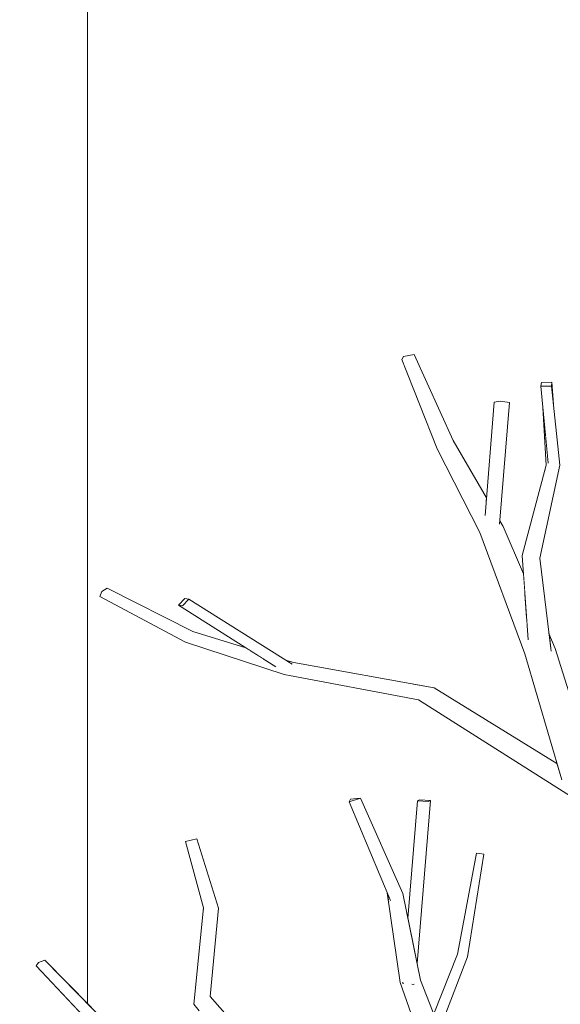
# Model space of a CAD drawing. Extents: x -289599 to -184549, y 66678 to 295474.
# Tile 166 of 256: x -266504 to -266312, y 72104 to 72454. Entities that reach past the tile are written whole.
import ezdxf

# ---------------------------------------------------------------- set-up
doc = ezdxf.new("R2010")
doc.units = 0
doc.header["$MEASUREMENT"] = 0
doc.linetypes.add('Wipeout_Contour', pattern=[1000, 0, -1000])
doc.layers.add('arch drzewa', color=8, linetype='Continuous')
doc.layers.add('Model Ściany', color=8, linetype='Continuous')
doc.layers.add('arch drzewa_Nr_Pióra__4', color=8, linetype='Continuous', lineweight=9)
doc.layers.add('Model Ściany_Nr_Pióra__7', color=8, linetype='Continuous', lineweight=13)

msp = doc.modelspace()

# ---------------------------------------------------------------- wipeouts: each hides what was drawn before it
at = {"color": 254, "linetype": 'Wipeout_Contour', "lineweight": 0, "ltscale": 7759552.137694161}
msp.add_wipeout([(-266479.89, 73943.5), (-266529.89, 73943.5), (-266529.89, 71757.38), (-266528.64, 71751.62), (-266511.5, 71748.38), (-266479.89, 71721.42), (-266479.89, 71763.31), (-266481, 71763.94), (-266501.28, 71793.44), (-266497.29, 71795.22), (-266479.89, 71770.93), (-266479.89, 71855.77), (-266489.35, 71858.73), (-266517.5, 71897.52), (-266514.7, 71899.45), (-266513.61, 71898.67), (-266500.12, 71879.69), (-266487.6, 71862.71), (-266479.89, 71860.43), (-266479.89, 72098.57), (-266498.17, 72117.93), (-266497.35, 72119.18), (-266495.11, 72119.92), (-266479.89, 72104.48)], dxfattribs=at).dxf.layer = 'Model Ściany'

# ---------------------------------------------------------------- next in the draw order: wipeouts: each hides what was drawn before it
at = {"color": 254, "linetype": 'Wipeout_Contour', "lineweight": 0, "ltscale": 62697534.64981327}
msp.add_wipeout([(-266479.89, 72104.48), (-266459.03, 72083.33), (-266408.5, 72063.94), (-266437.84, 72099.01), (-266439.09, 72099.59), (-266441.21, 72101.29), (-266440.37, 72102.03), (-266442.28, 72104.32), (-266438.84, 72138.54), (-266445.15, 72162.07), (-266441.12, 72162.95), (-266433.45, 72138.4), (-266436.49, 72107.14), (-266429.61, 72099.24), (-266406.74, 72088.8), (-266404.33, 72087.77), (-266370.15, 72061.24), (-266369.82, 72061.4), (-266374.01, 72066.7), (-266372.24, 72068.76), (-266369.14, 72068.94), (-266358.91, 72056.4), (-266349.23, 72055.16), (-266352.05, 72063.27), (-266362.74, 72086.77), (-266361.4, 72090.16), (-266369.02, 72112.09), (-266373.64, 72143.81), (-266387.09, 72176.11), (-266386.69, 72177.05), (-266383.15, 72177.38), (-266368.15, 72143.64), (-266366.31, 72134.74), (-266362.94, 72176.46), (-266362.19, 72176.89), (-266358.35, 72176.62), (-266363.02, 72118.85), (-266361.8, 72112.92), (-266357.12, 72100.98), (-266348.78, 72122.05), (-266342.03, 72157.87), (-266340.89, 72157.76), (-266339.42, 72157.6), (-266345.15, 72121.2), (-266355, 72095.59), (-266338.33, 72053.1), (-266319.17, 71996.13), (-266304.34, 71966.15), (-266282.39, 71947.05), (-266281.32, 71955.82), (-266282.39, 71956.02), (-266293.48, 72046.01), (-266290.45, 72051.18), (-266308.29, 72119.36), (-266298.8, 72139.48), (-266310.41, 72179.22), (-266362.59, 72212.28), (-266410.2, 72221.23), (-266445.24, 72232.76), (-266475.51, 72248.99), (-266474.82, 72250.7), (-266472.99, 72251.89), (-266442.53, 72236.48), (-266423.75, 72230.72), (-266447.69, 72245.82), (-266445.43, 72248.22), (-266443.98, 72248.03), (-266409.72, 72226.42), (-266406.79, 72225.52), (-266357.03, 72216.58), (-266313.47, 72189.69), (-266324.85, 72228.61), (-266340.76, 72271.62), (-266355.97, 72301.27), (-266368.51, 72332.97), (-266367.88, 72334.03), (-266364.1, 72334.74), (-266350.29, 72304.25), (-266338.45, 72283.97), (-266335.76, 72317.86), (-266333.61, 72318.22), (-266330.34, 72317.78), (-266333.68, 72275.8), (-266332.52, 72273.81), (-266325.34, 72256.98), (-266325.81, 72263.49), (-266317.3, 72295.47), (-266318.45, 72315.98), (-266319.15, 72323.52), (-266318.94, 72324.84), (-266315.22, 72324.9), (-266314.56, 72315.54), (-266312.38, 72295.52), (-266319.52, 72262.52), (-266316.3, 72235.78), (-266314.05, 72230.52), (-266304.43, 72199.64), (-266293.22, 72235.91), (-266291.78, 72235.93), (-266288.14, 72235.18), (-266300.55, 72192.45), (-266290.4, 72168.38), (-266280.62, 72183.06), (-266279.34, 72188.88), (-266279.02, 72192.09), (-266275.3, 72228.12), (-266275.43, 72228.15), (-266275.36, 72228.28), (-266275.26, 72228.49), (-266274.74, 72233.55), (-266277.35, 72269.89), (-266290.18, 72292.37), (-266290.06, 72293.74), (-266312.16, 72324.09), (-266308.92, 72325.73), (-266307.51, 72324.72), (-266289.5, 72299.98), (-266288.73, 72308.47), (-266291.79, 72316.29), (-266295.1, 72352.21), (-266294.57, 72353.69), (-266298.58, 72363.86), (-266296.88, 72365.13), (-266293.71, 72365.28), (-266291.98, 72360.9), (-266285.25, 72379.66), (-266284.33, 72379.51), (-266281.79, 72378.98), (-266289.67, 72355.05), (-266282.39, 72336.59), (-266282.78, 72341.77), (-266282.77, 72341.99), (-266280.98, 72342.19), (-266279.21, 72342.16), (-266275.36, 72301.9), (-266268.56, 72322.95), (-266264.72, 72368.41), (-266263.12, 72368.51), (-266260.97, 72368.3), (-266263.75, 72322.65), (-266273.67, 72288.45), (-266273.66, 72288.42), (-266273.68, 72288.42), (-266273.91, 72287.62), (-266274, 72287.55), (-266273.34, 72280.72), (-266272.66, 72273.93), (-266263.18, 72257.47), (-266259.64, 72268.14), (-266258.16, 72282.48), (-266262.27, 72292.7), (-266261.54, 72328.57), (-266258.88, 72329.22), (-266256.7, 72328.42), (-266256.3, 72300.51), (-266255.42, 72309.05), (-266252.84, 72308.95), (-266252.14, 72308.74), (-266253.96, 72289.14), (-266253.21, 72287.5), (-266251.57, 72292.45), (-266229.23, 72312.87), (-266211.71, 72345.54), (-266208.7, 72345.09), (-266207.54, 72343.88), (-266224.35, 72309.78), (-266228.96, 72305.29), (-266228.3, 72272.08), (-266249.66, 72251.13), (-266251.64, 72238.1), (-266217.31, 72272.92), (-266198.45, 72301.68), (-266172.57, 72329.77), (-266169.48, 72328.15), (-266169.79, 72327.8), (-266195.08, 72298.52), (-266201.9, 72287.07), (-266184.58, 72303.64), (-266182.17, 72302.36), (-266180.28, 72300.96), (-266211.3, 72271.29), (-266212.11, 72269.93), (-266253.46, 72226.1), (-266262.71, 72187.75), (-266232.65, 72196.56), (-266239.03, 72219.09), (-266235.53, 72219.81), (-266233.99, 72220.01), (-266226.1, 72198.48), (-266219.08, 72200.54), (-266198.43, 72244.31), (-266149.89, 72273.37), (-266149.89, 73993.5), (-266479.89, 73993.5)], dxfattribs=at).dxf.layer = 'Model Ściany'

# ---------------------------------------------------------------- next in the draw order: wipeouts: each hides what was drawn before it
at = {"color": 254, "linetype": 'Wipeout_Contour', "lineweight": 0, "ltscale": 969609.492365}
msp.add_wipeout([(-266315.22, 72324.9), (-266315.43, 72323.59), (-266314.56, 72315.54)], dxfattribs=at).dxf.layer = 'arch drzewa'
at = {"color": 254, "linetype": 'Wipeout_Contour', "lineweight": 0, "ltscale": 1292903.96614621}
msp.add_wipeout([(-266350.29, 72304.25), (-266354.96, 72303.94), (-266338.61, 72281.99), (-266338.45, 72283.97)], dxfattribs=at).dxf.layer = 'arch drzewa'
at = {"color": 254, "linetype": 'Wipeout_Contour', "lineweight": 0, "ltscale": 1292814.37433357}
msp.add_wipeout([(-266337.65, 72273.14), (-266324.84, 72250), (-266325.34, 72256.98), (-266332.52, 72273.81)], dxfattribs=at).dxf.layer = 'arch drzewa'
at = {"color": 254, "linetype": 'Wipeout_Contour', "lineweight": 0, "ltscale": 1293183.690189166}
msp.add_wipeout([(-266444.89, 72235.49), (-266421.68, 72229.42), (-266423.75, 72230.72), (-266442.53, 72236.48)], dxfattribs=at).dxf.layer = 'arch drzewa'
at = {"color": 254, "linetype": 'Wipeout_Contour', "lineweight": 0, "ltscale": 2585414.797753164}
msp.add_wipeout([(-266315.74, 72229.91), (-266319.21, 72228.65), (-266306.52, 72192.85), (-266304.43, 72199.64), (-266314.05, 72230.52), (-266315.59, 72229.96), (-266315.57, 72229.76), (-266315.67, 72229.86)], dxfattribs=at).dxf.layer = 'arch drzewa'
at = {"color": 254, "linetype": 'Wipeout_Contour', "lineweight": 0, "ltscale": 1292846.660004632}
msp.add_wipeout([(-266358.35, 72176.62), (-266362.19, 72176.89), (-266362.94, 72176.46), (-266359.1, 72176.19)], dxfattribs=at).dxf.layer = 'arch drzewa'
at = {"color": 254, "linetype": 'Wipeout_Contour', "lineweight": 0, "ltscale": 1292740.51117492}
msp.add_wipeout([(-266346.84, 72121.76), (-266355.23, 72096.16), (-266355, 72095.59), (-266345.15, 72121.2)], dxfattribs=at).dxf.layer = 'arch drzewa'
at = {"color": 254, "linetype": 'Wipeout_Contour', "lineweight": 0, "ltscale": 969941.811184}
msp.add_wipeout([(-266459.03, 72083.33), (-266495.11, 72119.92), (-266497.35, 72119.18)], dxfattribs=at).dxf.layer = 'arch drzewa'
at = {"color": 254, "linetype": 'Wipeout_Contour', "lineweight": 0, "ltscale": 1616339.723199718}
msp.add_wipeout([(-266442.28, 72104.32), (-266440.11, 72102.26), (-266438.78, 72103.42), (-266429.61, 72099.24), (-266436.49, 72107.14)], dxfattribs=at).dxf.layer = 'arch drzewa'

# ---------------------------------------------------------------- next in the draw order: wipeouts: each hides what was drawn before it
at = {"color": 254, "linetype": 'Wipeout_Contour', "lineweight": 0, "ltscale": 969600.760117}
msp.add_wipeout([(-266337.65, 72273.14), (-266324.16, 72240.58), (-266324.84, 72250)], dxfattribs=at).dxf.layer = 'arch drzewa'
at = {"color": 254, "linetype": 'Wipeout_Contour', "lineweight": 0, "ltscale": 969872.76207}
msp.add_wipeout([(-266444.89, 72235.49), (-266418.93, 72227.69), (-266421.68, 72229.42)], dxfattribs=at).dxf.layer = 'arch drzewa'
at = {"color": 254, "linetype": 'Wipeout_Contour', "lineweight": 0, "ltscale": 969545.48961}
msp.add_wipeout([(-266316.3, 72235.78), (-266316.11, 72234.24), (-266314.05, 72230.52)], dxfattribs=at).dxf.layer = 'arch drzewa'
at = {"color": 254, "linetype": 'Wipeout_Contour', "lineweight": 0, "ltscale": 1938895.455231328}
msp.add_wipeout([(-266319.21, 72228.65), (-266281.37, 72106.94), (-266287.51, 72139.21), (-266289.56, 72145), (-266307.15, 72190.84), (-266306.52, 72192.85)], dxfattribs=at).dxf.layer = 'arch drzewa'
at = {"color": 254, "linetype": 'Wipeout_Contour', "lineweight": 0, "ltscale": 969819.048486}
msp.add_wipeout([(-266436.49, 72107.14), (-266433.45, 72138.4), (-266438.84, 72138.54)], dxfattribs=at).dxf.layer = 'arch drzewa'
at = {"color": 254, "linetype": 'Wipeout_Contour', "lineweight": 0, "ltscale": 969558.345765}
msp.add_wipeout([(-266355.77, 72097.56), (-266355.23, 72096.16), (-266346.84, 72121.76)], dxfattribs=at).dxf.layer = 'arch drzewa'
at = {"color": 254, "linetype": 'Wipeout_Contour', "lineweight": 0, "ltscale": 969899.915629}
msp.add_wipeout([(-266497.35, 72119.18), (-266460.89, 72081.89), (-266459.03, 72083.33)], dxfattribs=at).dxf.layer = 'arch drzewa'

# ---------------------------------------------------------------- next in the draw order: wipeouts: each hides what was drawn before it
at = {"color": 254, "linetype": 'Wipeout_Contour', "lineweight": 0, "ltscale": 1292812.650925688}
msp.add_wipeout([(-266337.65, 72273.14), (-266340.76, 72271.62), (-266323.99, 72238.17), (-266324.16, 72240.58)], dxfattribs=at).dxf.layer = 'arch drzewa'
at = {"color": 254, "linetype": 'Wipeout_Contour', "lineweight": 0, "ltscale": 1293174.78494218}
msp.add_wipeout([(-266445.24, 72232.76), (-266417.16, 72226.57), (-266418.93, 72227.69), (-266444.89, 72235.49)], dxfattribs=at).dxf.layer = 'arch drzewa'
at = {"color": 254, "linetype": 'Wipeout_Contour', "lineweight": 0, "ltscale": 2262089.272504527}
msp.add_wipeout([(-266319.21, 72228.65), (-266324.85, 72228.61), (-266308.2, 72181.36), (-266306.13, 72179.03), (-266306.97, 72177.88), (-266280.66, 72103.19), (-266281.37, 72106.94)], dxfattribs=at).dxf.layer = 'arch drzewa'
at = {"color": 254, "linetype": 'Wipeout_Contour', "lineweight": 0, "ltscale": 969819.142681}
msp.add_wipeout([(-266438.84, 72138.54), (-266442.28, 72104.32), (-266436.49, 72107.14)], dxfattribs=at).dxf.layer = 'arch drzewa'
at = {"color": 254, "linetype": 'Wipeout_Contour', "lineweight": 0, "ltscale": 1292746.876177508}
msp.add_wipeout([(-266348.78, 72122.05), (-266356.11, 72098.43), (-266355.77, 72097.56), (-266346.84, 72121.76)], dxfattribs=at).dxf.layer = 'arch drzewa'
at = {"color": 254, "linetype": 'Wipeout_Contour', "lineweight": 0, "ltscale": 969945.701736}
msp.add_wipeout([(-266460.89, 72081.89), (-266497.35, 72119.18), (-266498.17, 72117.93)], dxfattribs=at).dxf.layer = 'arch drzewa'

# ---------------------------------------------------------------- next in the draw order: linework, layer by layer
at = {"layer": 'arch drzewa_Nr_Pióra__4', "linetype": 'Continuous'}
for p, q in [((-266429.61, 72099.24), (-266436.49, 72107.14)), ((-266440.37, 72102.03), (-266442.28, 72104.32))]:
    msp.add_line(p, q, dxfattribs=at)

# ---------------------------------------------------------------- next in the draw order: wipeouts: each hides what was drawn before it
at = {"color": 254, "linetype": 'Wipeout_Contour', "lineweight": 0, "ltscale": 969627.975571}
msp.add_wipeout([(-266333.68, 72275.8), (-266333.71, 72275.41), (-266332.52, 72273.81)], dxfattribs=at).dxf.layer = 'arch drzewa'
at = {"color": 254, "linetype": 'Wipeout_Contour', "lineweight": 0, "ltscale": 969985.190796}
msp.add_wipeout([(-266442.53, 72236.48), (-266472.99, 72251.89), (-266474.82, 72250.7)], dxfattribs=at).dxf.layer = 'arch drzewa'
at = {"color": 254, "linetype": 'Wipeout_Contour', "lineweight": 0, "ltscale": 969518.27846}
msp.add_wipeout([(-266324.85, 72228.61), (-266311.87, 72184.21), (-266308.2, 72181.36)], dxfattribs=at).dxf.layer = 'arch drzewa'
at = {"color": 254, "linetype": 'Wipeout_Contour', "lineweight": 0, "ltscale": 969849.094237}
msp.add_wipeout([(-266433.45, 72138.4), (-266441.12, 72162.95), (-266445.15, 72162.07)], dxfattribs=at).dxf.layer = 'arch drzewa'
at = {"color": 254, "linetype": 'Wipeout_Contour', "lineweight": 0, "ltscale": 969557.682119}
msp.add_wipeout([(-266345.15, 72121.2), (-266339.42, 72157.6), (-266340.89, 72157.76)], dxfattribs=at).dxf.layer = 'arch drzewa'
at = {"color": 254, "linetype": 'Wipeout_Contour', "lineweight": 0, "ltscale": 969563.930843}
msp.add_wipeout([(-266357.12, 72100.98), (-266356.11, 72098.43), (-266348.78, 72122.05)], dxfattribs=at).dxf.layer = 'arch drzewa'
at = {"color": 254, "linetype": 'Wipeout_Contour', "lineweight": 0, "ltscale": 969902.205308}
msp.add_wipeout([(-266498.17, 72117.93), (-266461.84, 72079.45), (-266460.89, 72081.89)], dxfattribs=at).dxf.layer = 'arch drzewa'

# ---------------------------------------------------------------- next in the draw order: linework, layer by layer
at = {"layer": 'arch drzewa_Nr_Pióra__4', "linetype": 'Continuous'}
for p, q in [((-266497.35, 72119.18), (-266498.17, 72117.93)), ((-266461.84, 72079.45), (-266498.17, 72117.93)), ((-266495.11, 72119.92), (-266497.35, 72119.18)), ((-266459.03, 72083.33), (-266495.11, 72119.92))]:
    msp.add_line(p, q, dxfattribs=at)
at = {"layer": 'Model Ściany_Nr_Pióra__7', "linetype": 'Continuous'}
msp.add_line((-266479.89, 72104.48), (-266479.89, 73943.5), dxfattribs=at)

# ---------------------------------------------------------------- next in the draw order: wipeouts: each hides what was drawn before it
at = {"color": 254, "linetype": 'Wipeout_Contour', "lineweight": 0, "ltscale": 969954.546639}
msp.add_wipeout([(-266474.82, 72250.7), (-266444.89, 72235.49), (-266442.53, 72236.48)], dxfattribs=at).dxf.layer = 'arch drzewa'
at = {"color": 254, "linetype": 'Wipeout_Contour', "lineweight": 0, "ltscale": 969551.155701}
msp.add_wipeout([(-266315.74, 72229.91), (-266320.11, 72230.81), (-266319.21, 72228.65)], dxfattribs=at).dxf.layer = 'arch drzewa'
at = {"color": 254, "linetype": 'Wipeout_Contour', "lineweight": 0, "ltscale": 1292776.089679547}
msp.add_wipeout([(-266357.03, 72216.58), (-266359.09, 72216.02), (-266313.33, 72189.22), (-266313.47, 72189.69)], dxfattribs=at).dxf.layer = 'arch drzewa'
at = {"color": 254, "linetype": 'Wipeout_Contour', "lineweight": 0, "ltscale": 969840.826408}
msp.add_wipeout([(-266445.15, 72162.07), (-266438.84, 72138.54), (-266433.45, 72138.4)], dxfattribs=at).dxf.layer = 'arch drzewa'
at = {"color": 254, "linetype": 'Wipeout_Contour', "lineweight": 0, "ltscale": 969555.35988}
msp.add_wipeout([(-266340.89, 72157.76), (-266346.84, 72121.76), (-266345.15, 72121.2)], dxfattribs=at).dxf.layer = 'arch drzewa'
at = {"color": 254, "linetype": 'Wipeout_Contour', "lineweight": 0, "ltscale": 1292739.211063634}
msp.add_wipeout([(-266366.83, 72110.25), (-266369.02, 72112.09), (-266345.6, 72054.51), (-266345.45, 72054.48)], dxfattribs=at).dxf.layer = 'arch drzewa'

# ---------------------------------------------------------------- next in the draw order: linework, layer by layer
at = {"layer": 'arch drzewa_Nr_Pióra__4', "linetype": 'Continuous'}
for p, q in [((-266441.12, 72162.95), (-266445.15, 72162.07)), ((-266438.84, 72138.54), (-266445.15, 72162.07)), ((-266433.45, 72138.4), (-266441.12, 72162.95)), ((-266442.28, 72104.32), (-266438.84, 72138.54)), ((-266436.49, 72107.14), (-266433.45, 72138.4))]:
    msp.add_line(p, q, dxfattribs=at)

# ---------------------------------------------------------------- next in the draw order: wipeouts: each hides what was drawn before it
at = {"color": 254, "linetype": 'Wipeout_Contour', "lineweight": 0, "ltscale": 969988.913684}
msp.add_wipeout([(-266444.89, 72235.49), (-266474.82, 72250.7), (-266475.51, 72248.99)], dxfattribs=at).dxf.layer = 'arch drzewa'
at = {"color": 254, "linetype": 'Wipeout_Contour', "lineweight": 0, "ltscale": 969543.394731}
msp.add_wipeout([(-266316.11, 72234.24), (-266315.59, 72229.96), (-266314.05, 72230.52)], dxfattribs=at).dxf.layer = 'arch drzewa'
at = {"color": 254, "linetype": 'Wipeout_Contour', "lineweight": 0, "ltscale": 969555.495866}
msp.add_wipeout([(-266319.21, 72228.65), (-266320.11, 72230.81), (-266320.15, 72230.52)], dxfattribs=at).dxf.layer = 'arch drzewa'
at = {"color": 254, "linetype": 'Wipeout_Contour', "lineweight": 0, "ltscale": 969557.654692}
msp.add_wipeout([(-266359.09, 72216.02), (-266313.07, 72188.32), (-266313.33, 72189.22)], dxfattribs=at).dxf.layer = 'arch drzewa'
at = {"color": 254, "linetype": 'Wipeout_Contour', "lineweight": 0, "ltscale": 969562.125718}
msp.add_wipeout([(-266342.03, 72157.87), (-266346.84, 72121.76), (-266340.89, 72157.76)], dxfattribs=at).dxf.layer = 'arch drzewa'
at = {"color": 254, "linetype": 'Wipeout_Contour', "lineweight": 0, "ltscale": 1615880.303906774}
msp.add_wipeout([(-266369.02, 72112.09), (-266349.23, 72055.16), (-266347.61, 72054.95), (-266347.34, 72054.84), (-266345.6, 72054.51)], dxfattribs=at).dxf.layer = 'arch drzewa'

# ---------------------------------------------------------------- next in the draw order: wipeouts: each hides what was drawn before it
at = {"color": 254, "linetype": 'Wipeout_Contour', "lineweight": 0, "ltscale": 2585530.285525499}
msp.add_wipeout([(-266340.76, 72271.62), (-266324.85, 72228.61), (-266319.21, 72228.65), (-266320.15, 72230.52), (-266320.81, 72228.7), (-266320.82, 72228.77), (-266323.67, 72233.81), (-266323.99, 72238.17)], dxfattribs=at).dxf.layer = 'arch drzewa'
at = {"color": 254, "linetype": 'Wipeout_Contour', "lineweight": 0, "ltscale": 1615947.315050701}
msp.add_wipeout([(-266359.09, 72216.02), (-266362.59, 72212.28), (-266312.73, 72187.16), (-266313.01, 72188.12), (-266313.07, 72188.32)], dxfattribs=at).dxf.layer = 'arch drzewa'
at = {"color": 254, "linetype": 'Wipeout_Contour', "lineweight": 0, "ltscale": 969560.219319}
msp.add_wipeout([(-266348.78, 72122.05), (-266346.84, 72121.76), (-266342.03, 72157.87)], dxfattribs=at).dxf.layer = 'arch drzewa'
at = {"color": 254, "linetype": 'Wipeout_Contour', "lineweight": 0, "ltscale": 2262353.513733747}
msp.add_wipeout([(-266364.61, 72111.42), (-266366.83, 72110.25), (-266338.33, 72053.1), (-266361.8, 72112.92), (-266364.15, 72111.67), (-266364.17, 72111.5), (-266364.34, 72111.4)], dxfattribs=at).dxf.layer = 'arch drzewa'

# ---------------------------------------------------------------- next in the draw order: linework, layer by layer
at = {"layer": 'arch drzewa_Nr_Pióra__4', "linetype": 'Continuous'}
for p, q in [((-266348.78, 72122.05), (-266342.03, 72157.87)), ((-266345.15, 72121.2), (-266339.42, 72157.6)), ((-266340.89, 72157.76), (-266342.03, 72157.87)), ((-266339.42, 72157.6), (-266340.89, 72157.76))]:
    msp.add_line(p, q, dxfattribs=at)

# ---------------------------------------------------------------- next in the draw order: wipeouts: each hides what was drawn before it
at = {"color": 254, "linetype": 'Wipeout_Contour', "lineweight": 0, "ltscale": 2585725.092597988}
msp.add_wipeout([(-266354.96, 72303.94), (-266337.65, 72273.14), (-266332.52, 72273.81), (-266333.71, 72275.41), (-266333.77, 72274.72), (-266337.11, 72274.27), (-266338.95, 72277.78), (-266338.61, 72281.99)], dxfattribs=at).dxf.layer = 'arch drzewa'
at = {"color": 254, "linetype": 'Wipeout_Contour', "lineweight": 0, "ltscale": 1292753.35863555}
msp.add_wipeout([(-266324.35, 72261.77), (-266315.67, 72229.86), (-266315.57, 72229.76), (-266319.52, 72262.52)], dxfattribs=at).dxf.layer = 'arch drzewa'
at = {"color": 254, "linetype": 'Wipeout_Contour', "lineweight": 0, "ltscale": 1616295.008405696}
msp.add_wipeout([(-266409.59, 72224.92), (-266357.03, 72216.58), (-266406.79, 72225.52), (-266407.97, 72225.32), (-266407.43, 72224.98)], dxfattribs=at).dxf.layer = 'arch drzewa'
at = {"color": 254, "linetype": 'Wipeout_Contour', "lineweight": 0, "ltscale": 1939011.375700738}
msp.add_wipeout([(-266338.33, 72053.1), (-266366.83, 72110.25), (-266345.45, 72054.48), (-266340.32, 72053.87), (-266338.92, 72053.66), (-266339.27, 72052.28)], dxfattribs=at).dxf.layer = 'arch drzewa'

# ---------------------------------------------------------------- next in the draw order: linework, layer by layer
at = {"layer": 'arch drzewa_Nr_Pióra__4', "linetype": 'Continuous'}
msp.add_line((-266355, 72095.59), (-266345.15, 72121.2), dxfattribs=at)

# ---------------------------------------------------------------- next in the draw order: wipeouts: each hides what was drawn before it
at = {"color": 254, "linetype": 'Wipeout_Contour', "lineweight": 0, "ltscale": 969688.353334}
msp.add_wipeout([(-266337.65, 72273.14), (-266354.96, 72303.94), (-266355.97, 72301.27)], dxfattribs=at).dxf.layer = 'arch drzewa'
at = {"color": 254, "linetype": 'Wipeout_Contour', "lineweight": 0, "ltscale": 1939117.352794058}
msp.add_wipeout([(-266315.67, 72229.86), (-266324.35, 72261.77), (-266320.81, 72228.7), (-266320.15, 72230.52), (-266320.11, 72230.81), (-266315.74, 72229.91)], dxfattribs=at).dxf.layer = 'arch drzewa'
at = {"color": 254, "linetype": 'Wipeout_Contour', "lineweight": 0, "ltscale": 969709.612197}
msp.add_wipeout([(-266409.91, 72224.97), (-266359.09, 72216.02), (-266357.03, 72216.58)], dxfattribs=at).dxf.layer = 'arch drzewa'
at = {"color": 254, "linetype": 'Wipeout_Contour', "lineweight": 0, "ltscale": 969631.600506}
msp.add_wipeout([(-266372.51, 72141.1), (-266373.57, 72143.62), (-266366.83, 72110.25)], dxfattribs=at).dxf.layer = 'arch drzewa'

# ---------------------------------------------------------------- next in the draw order: linework, layer by layer
at = {"layer": 'arch drzewa_Nr_Pióra__4', "linetype": 'Continuous'}
msp.add_line((-266314.05, 72230.52), (-266316.3, 72235.78), dxfattribs=at)

# ---------------------------------------------------------------- next in the draw order: wipeouts: each hides what was drawn before it
at = {"color": 254, "linetype": 'Wipeout_Contour', "lineweight": 0, "ltscale": 969744.539728}
msp.add_wipeout([(-266350.29, 72304.25), (-266364.1, 72334.74), (-266367.88, 72334.03)], dxfattribs=at).dxf.layer = 'arch drzewa'
at = {"color": 254, "linetype": 'Wipeout_Contour', "lineweight": 0, "ltscale": 969667.155525}
msp.add_wipeout([(-266355.97, 72301.27), (-266340.76, 72271.62), (-266337.65, 72273.14)], dxfattribs=at).dxf.layer = 'arch drzewa'
at = {"color": 254, "linetype": 'Wipeout_Contour', "lineweight": 0, "ltscale": 1292769.040636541}
msp.add_wipeout([(-266325.81, 72263.49), (-266320.85, 72228.83), (-266320.82, 72228.77), (-266324.35, 72261.77)], dxfattribs=at).dxf.layer = 'arch drzewa'
at = {"color": 254, "linetype": 'Wipeout_Contour', "lineweight": 0, "ltscale": 1616301.441033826}
msp.add_wipeout([(-266410.2, 72221.23), (-266359.09, 72216.02), (-266409.63, 72224.92), (-266409.31, 72222.33), (-266410.09, 72222.68)], dxfattribs=at).dxf.layer = 'arch drzewa'
at = {"color": 254, "linetype": 'Wipeout_Contour', "lineweight": 0, "ltscale": 969622.379145}
msp.add_wipeout([(-266361.8, 72112.92), (-266368.15, 72143.64), (-266372.51, 72141.1)], dxfattribs=at).dxf.layer = 'arch drzewa'

# ---------------------------------------------------------------- next in the draw order: wipeouts: each hides what was drawn before it
at = {"color": 254, "linetype": 'Wipeout_Contour', "lineweight": 0, "ltscale": 969728.343043}
msp.add_wipeout([(-266367.88, 72334.03), (-266354.96, 72303.94), (-266350.29, 72304.25)], dxfattribs=at).dxf.layer = 'arch drzewa'
at = {"color": 254, "linetype": 'Wipeout_Contour', "lineweight": 0, "ltscale": 1292860.356881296}
msp.add_wipeout([(-266333.61, 72318.22), (-266337.11, 72274.27), (-266333.77, 72274.72), (-266330.34, 72317.78)], dxfattribs=at).dxf.layer = 'arch drzewa'
at = {"color": 254, "linetype": 'Wipeout_Contour', "lineweight": 0, "ltscale": 969575.128445}
msp.add_wipeout([(-266320.85, 72228.83), (-266325.81, 72263.49), (-266323.67, 72233.81)], dxfattribs=at).dxf.layer = 'arch drzewa'
at = {"color": 254, "linetype": 'Wipeout_Contour', "lineweight": 0, "ltscale": 969810.793178}
msp.add_wipeout([(-266406.79, 72225.52), (-266409.72, 72226.42), (-266409.36, 72226.2)], dxfattribs=at).dxf.layer = 'arch drzewa'
at = {"color": 254, "linetype": 'Wipeout_Contour', "lineweight": 0, "ltscale": 969681.533182}
msp.add_wipeout([(-266368.15, 72143.64), (-266383.15, 72177.38), (-266387.09, 72176.11)], dxfattribs=at).dxf.layer = 'arch drzewa'
at = {"color": 254, "linetype": 'Wipeout_Contour', "lineweight": 0, "ltscale": 2262410.8746875}
msp.add_wipeout([(-266372.51, 72141.1), (-266366.83, 72110.25), (-266364.61, 72111.42), (-266364.82, 72111.44), (-266364.26, 72112.36), (-266364.15, 72111.67), (-266361.8, 72112.92)], dxfattribs=at).dxf.layer = 'arch drzewa'

# ---------------------------------------------------------------- next in the draw order: linework, layer by layer
at = {"layer": 'arch drzewa_Nr_Pióra__4', "linetype": 'Continuous'}
msp.add_line((-266338.33, 72053.1), (-266361.8, 72112.92), dxfattribs=at)

# ---------------------------------------------------------------- next in the draw order: wipeouts: each hides what was drawn before it
at = {"color": 254, "linetype": 'Wipeout_Contour', "lineweight": 0, "ltscale": 969752.654091}
msp.add_wipeout([(-266354.96, 72303.94), (-266367.88, 72334.03), (-266368.51, 72332.97)], dxfattribs=at).dxf.layer = 'arch drzewa'
at = {"color": 254, "linetype": 'Wipeout_Contour', "lineweight": 0, "ltscale": 1292871.348234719}
msp.add_wipeout([(-266337.11, 72274.27), (-266333.61, 72318.22), (-266335.76, 72317.86), (-266338.95, 72277.78)], dxfattribs=at).dxf.layer = 'arch drzewa'
at = {"color": 254, "linetype": 'Wipeout_Contour', "lineweight": 0, "ltscale": 969585.780726}
msp.add_wipeout([(-266319.52, 72262.52), (-266312.38, 72295.52), (-266316.6, 72296.22)], dxfattribs=at).dxf.layer = 'arch drzewa'
at = {"color": 254, "linetype": 'Wipeout_Contour', "lineweight": 0, "ltscale": 969809.102961}
msp.add_wipeout([(-266406.79, 72225.52), (-266409.36, 72226.2), (-266407.97, 72225.32)], dxfattribs=at).dxf.layer = 'arch drzewa'
at = {"color": 254, "linetype": 'Wipeout_Contour', "lineweight": 0, "ltscale": 969662.607944}
msp.add_wipeout([(-266387.09, 72176.11), (-266372.51, 72141.1), (-266368.15, 72143.64)], dxfattribs=at).dxf.layer = 'arch drzewa'
at = {"color": 254, "linetype": 'Wipeout_Contour', "lineweight": 0, "ltscale": 1292820.124697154}
msp.add_wipeout([(-266359.1, 72176.19), (-266363.53, 72121.32), (-266363.02, 72118.85), (-266358.35, 72176.62)], dxfattribs=at).dxf.layer = 'arch drzewa'
at = {"color": 254, "linetype": 'Wipeout_Contour', "lineweight": 0, "ltscale": 969608.30483}
msp.add_wipeout([(-266368.17, 72111.67), (-266367.91, 72111.65), (-266368.13, 72112.17)], dxfattribs=at).dxf.layer = 'arch drzewa'
at = {"color": 254, "linetype": 'Wipeout_Contour', "lineweight": 0, "ltscale": 1292796.830125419}
msp.add_wipeout([(-266364.34, 72111.4), (-266364.17, 72111.5), (-266364.15, 72111.67), (-266364.26, 72112.36)], dxfattribs=at).dxf.layer = 'arch drzewa'

# ---------------------------------------------------------------- next in the draw order: linework, layer by layer
at = {"layer": 'arch drzewa_Nr_Pióra__4', "linetype": 'Continuous'}
for p, q in [((-266338.96, 72277.67), (-266335.76, 72317.86)), ((-266333.61, 72318.22), (-266335.76, 72317.86)), ((-266333.78, 72274.61), (-266330.34, 72317.78)), ((-266330.34, 72317.78), (-266333.61, 72318.22)), ((-266338.45, 72283.97), (-266350.29, 72304.25)), ((-266332.52, 72273.81), (-266333.68, 72275.8)), ((-266369.02, 72112.09), (-266373.64, 72143.81)), ((-266357.12, 72100.98), (-266348.78, 72122.05)), ((-266368.17, 72111.67), (-266368.13, 72112.22)), ((-266367.88, 72111.65), (-266368.17, 72111.67))]:
    msp.add_line(p, q, dxfattribs=at)

# ---------------------------------------------------------------- next in the draw order: wipeouts: each hides what was drawn before it
at = {"color": 254, "linetype": 'Wipeout_Contour', "lineweight": 0, "ltscale": 969733.660131}
msp.add_wipeout([(-266368.51, 72332.97), (-266355.97, 72301.27), (-266354.96, 72303.94)], dxfattribs=at).dxf.layer = 'arch drzewa'
at = {"color": 254, "linetype": 'Wipeout_Contour', "lineweight": 0, "ltscale": 969589.016386}
msp.add_wipeout([(-266316.6, 72296.22), (-266324.35, 72261.77), (-266319.52, 72262.52)], dxfattribs=at).dxf.layer = 'arch drzewa'
at = {"color": 254, "linetype": 'Wipeout_Contour', "lineweight": 0, "ltscale": 969707.576147}
msp.add_wipeout([(-266387.09, 72176.11), (-266383.15, 72177.38), (-266386.69, 72177.05)], dxfattribs=at).dxf.layer = 'arch drzewa'
at = {"color": 254, "linetype": 'Wipeout_Contour', "lineweight": 0, "ltscale": 1292831.574826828}
msp.add_wipeout([(-266366.31, 72134.74), (-266363.53, 72121.32), (-266359.1, 72176.19), (-266362.94, 72176.46)], dxfattribs=at).dxf.layer = 'arch drzewa'
at = {"color": 254, "linetype": 'Wipeout_Contour', "lineweight": 0, "ltscale": 969598.44837}
msp.add_wipeout([(-266364.26, 72112.36), (-266364.82, 72111.44), (-266364.34, 72111.4)], dxfattribs=at).dxf.layer = 'arch drzewa'

# ---------------------------------------------------------------- next in the draw order: linework, layer by layer
at = {"layer": 'arch drzewa_Nr_Pióra__4', "linetype": 'Continuous'}
for p, q in [((-266367.88, 72334.03), (-266368.51, 72332.97)), ((-266364.1, 72334.74), (-266367.88, 72334.03)), ((-266350.29, 72304.25), (-266364.1, 72334.74)), ((-266355.97, 72301.27), (-266368.51, 72332.97)), ((-266340.76, 72271.62), (-266355.97, 72301.27)), ((-266383.15, 72177.38), (-266387.09, 72176.11)), ((-266387.09, 72176.11), (-266386.69, 72177.05)), ((-266372.51, 72141.1), (-266387.09, 72176.11)), ((-266386.69, 72177.05), (-266383.15, 72177.38)), ((-266368.15, 72143.64), (-266383.15, 72177.38)), ((-266361.8, 72112.92), (-266368.15, 72143.64)), ((-266349.23, 72055.16), (-266369.02, 72112.09)), ((-266364.34, 72111.4), (-266364.89, 72111.44)), ((-266364.13, 72111.52), (-266364.34, 72111.4))]:
    msp.add_line(p, q, dxfattribs=at)

# ---------------------------------------------------------------- next in the draw order: wipeouts: each hides what was drawn before it
at = {"color": 254, "linetype": 'Wipeout_Contour', "lineweight": 0, "ltscale": 969595.511374}
msp.add_wipeout([(-266324.35, 72261.77), (-266316.6, 72296.22), (-266317.3, 72295.47)], dxfattribs=at).dxf.layer = 'arch drzewa'
at = {"color": 254, "linetype": 'Wipeout_Contour', "lineweight": 0, "ltscale": 1939039.848934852}
msp.add_wipeout([(-266312.73, 72187.16), (-266362.59, 72212.28), (-266307.68, 72177.49), (-266306.13, 72179.03), (-266308.2, 72181.36), (-266311.87, 72184.21)], dxfattribs=at).dxf.layer = 'arch drzewa'

# ---------------------------------------------------------------- next in the draw order: linework, layer by layer
at = {"layer": 'arch drzewa_Nr_Pióra__4', "linetype": 'Continuous'}
for p, q in [((-266311.77, 72183.87), (-266324.85, 72228.61)), ((-266304.43, 72199.64), (-266314.05, 72230.52)), ((-266313.47, 72189.69), (-266357.03, 72216.58)), ((-266366.31, 72134.74), (-266362.94, 72176.46)), ((-266363.02, 72118.85), (-266358.35, 72176.62)), ((-266362.94, 72176.46), (-266362.19, 72176.89)), ((-266359.1, 72176.19), (-266362.94, 72176.46)), ((-266362.19, 72176.89), (-266358.35, 72176.62)), ((-266358.35, 72176.62), (-266359.1, 72176.19))]:
    msp.add_line(p, q, dxfattribs=at)

# ---------------------------------------------------------------- next in the draw order: wipeouts: each hides what was drawn before it
at = {"color": 254, "linetype": 'Wipeout_Contour', "lineweight": 0, "ltscale": 969595.412087}
msp.add_wipeout([(-266317.3, 72295.47), (-266325.81, 72263.49), (-266324.35, 72261.77)], dxfattribs=at).dxf.layer = 'arch drzewa'
at = {"color": 254, "linetype": 'Wipeout_Contour', "lineweight": 0, "ltscale": 969713.355339}
msp.add_wipeout([(-266410.2, 72221.23), (-266362.59, 72212.28), (-266359.09, 72216.02)], dxfattribs=at).dxf.layer = 'arch drzewa'

# ---------------------------------------------------------------- next in the draw order: linework, layer by layer
at = {"layer": 'arch drzewa_Nr_Pióra__4', "linetype": 'Continuous'}
for p, q in [((-266324.85, 72228.61), (-266340.76, 72271.62)), ((-266325.34, 72256.98), (-266332.52, 72273.81)), ((-266323.66, 72233.6), (-266325.81, 72263.49)), ((-266315.54, 72229.53), (-266319.52, 72262.52)), ((-266307.68, 72177.49), (-266362.59, 72212.28))]:
    msp.add_line(p, q, dxfattribs=at)

# ---------------------------------------------------------------- next in the draw order: wipeouts: each hides what was drawn before it
at = {"color": 254, "linetype": 'Wipeout_Contour', "lineweight": 0, "ltscale": 969606.247362}
msp.add_wipeout([(-266312.38, 72295.52), (-266315.43, 72323.59), (-266319.15, 72323.52)], dxfattribs=at).dxf.layer = 'arch drzewa'
at = {"color": 254, "linetype": 'Wipeout_Contour', "lineweight": 0, "ltscale": 1616403.346109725}
msp.add_wipeout([(-266445.24, 72232.76), (-266410.2, 72221.23), (-266410.09, 72222.68), (-266413.27, 72224.11), (-266417.16, 72226.57)], dxfattribs=at).dxf.layer = 'arch drzewa'

# ---------------------------------------------------------------- next in the draw order: wipeouts: each hides what was drawn before it
at = {"color": 254, "linetype": 'Wipeout_Contour', "lineweight": 0, "ltscale": 969600.216569}
msp.add_wipeout([(-266319.15, 72323.52), (-266316.6, 72296.22), (-266312.38, 72295.52)], dxfattribs=at).dxf.layer = 'arch drzewa'
at = {"color": 254, "linetype": 'Wipeout_Contour', "lineweight": 0, "ltscale": 969956.581966}
msp.add_wipeout([(-266475.51, 72248.99), (-266445.24, 72232.76), (-266444.89, 72235.49)], dxfattribs=at).dxf.layer = 'arch drzewa'

# ---------------------------------------------------------------- next in the draw order: linework, layer by layer
at = {"layer": 'arch drzewa_Nr_Pióra__4', "linetype": 'Continuous'}
for p, q in [((-266474.82, 72250.7), (-266475.51, 72248.99)), ((-266472.99, 72251.89), (-266474.82, 72250.7))]:
    msp.add_line(p, q, dxfattribs=at)

# ---------------------------------------------------------------- next in the draw order: wipeouts: each hides what was drawn before it
at = {"color": 254, "linetype": 'Wipeout_Contour', "lineweight": 0, "ltscale": 1292823.916805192}
msp.add_wipeout([(-266315.22, 72324.9), (-266318.94, 72324.84), (-266319.15, 72323.52), (-266315.43, 72323.59)], dxfattribs=at).dxf.layer = 'arch drzewa'
at = {"color": 254, "linetype": 'Wipeout_Contour', "lineweight": 0, "ltscale": 969602.665673}
msp.add_wipeout([(-266318.45, 72315.98), (-266317.3, 72295.47), (-266316.6, 72296.22)], dxfattribs=at).dxf.layer = 'arch drzewa'
at = {"color": 254, "linetype": 'Wipeout_Contour', "lineweight": 0, "ltscale": 1293246.295828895}
msp.add_wipeout([(-266446.23, 72245.62), (-266443.98, 72248.03), (-266445.43, 72248.22), (-266447.69, 72245.82)], dxfattribs=at).dxf.layer = 'arch drzewa'

# ---------------------------------------------------------------- next in the draw order: linework, layer by layer
at = {"layer": 'arch drzewa_Nr_Pióra__4', "linetype": 'Continuous'}
for p, q in [((-266319.15, 72323.52), (-266318.94, 72324.84)), ((-266315.43, 72323.59), (-266319.15, 72323.52)), ((-266316.6, 72296.22), (-266319.15, 72323.52)), ((-266318.94, 72324.84), (-266315.22, 72324.9)), ((-266318.94, 72324.79), (-266318.94, 72324.84)), ((-266318.94, 72324.79), (-266318.94, 72324.79)), ((-266315.22, 72324.9), (-266315.43, 72323.59)), ((-266312.38, 72295.52), (-266315.43, 72323.59)), ((-266314.56, 72315.54), (-266315.22, 72324.9)), ((-266317.3, 72295.47), (-266318.45, 72315.98)), ((-266325.81, 72263.49), (-266317.3, 72295.47)), ((-266319.52, 72262.52), (-266312.38, 72295.52))]:
    msp.add_line(p, q, dxfattribs=at)

# ---------------------------------------------------------------- next in the draw order: wipeouts: each hides what was drawn before it
at = {"color": 254, "linetype": 'Wipeout_Contour', "lineweight": 0, "ltscale": 1616440.499027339}
msp.add_wipeout([(-266446.23, 72245.62), (-266447.69, 72245.82), (-266413.27, 72224.11), (-266410.09, 72222.68), (-266409.31, 72222.33)], dxfattribs=at).dxf.layer = 'arch drzewa'

# ---------------------------------------------------------------- next in the draw order: wipeouts: each hides what was drawn before it
at = {"color": 254, "linetype": 'Wipeout_Contour', "lineweight": 0, "ltscale": 2262975.184094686}
msp.add_wipeout([(-266443.98, 72248.03), (-266446.23, 72245.62), (-266409.31, 72222.33), (-266409.63, 72224.92), (-266409.91, 72224.97), (-266409.59, 72224.92), (-266407.43, 72224.98)], dxfattribs=at).dxf.layer = 'arch drzewa'

# ---------------------------------------------------------------- next in the draw order: linework, layer by layer
at = {"layer": 'arch drzewa_Nr_Pióra__4', "linetype": 'Continuous'}
for p, q in [((-266442.53, 72236.48), (-266472.99, 72251.89)), ((-266445.24, 72232.76), (-266475.51, 72248.99)), ((-266447.69, 72245.82), (-266445.43, 72248.22)), ((-266443.98, 72248.03), (-266446.23, 72245.62)), ((-266445.43, 72248.22), (-266443.98, 72248.03)), ((-266407.39, 72224.95), (-266443.98, 72248.03)), ((-266446.23, 72245.62), (-266447.69, 72245.82)), ((-266413.13, 72224.03), (-266447.69, 72245.82)), ((-266423.75, 72230.72), (-266442.53, 72236.48)), ((-266410.2, 72221.23), (-266445.24, 72232.76)), ((-266406.79, 72225.52), (-266409.72, 72226.42)), ((-266357.03, 72216.58), (-266406.79, 72225.52)), ((-266362.59, 72212.28), (-266410.2, 72221.23))]:
    msp.add_line(p, q, dxfattribs=at)

doc.saveas('drawing.dxf')
